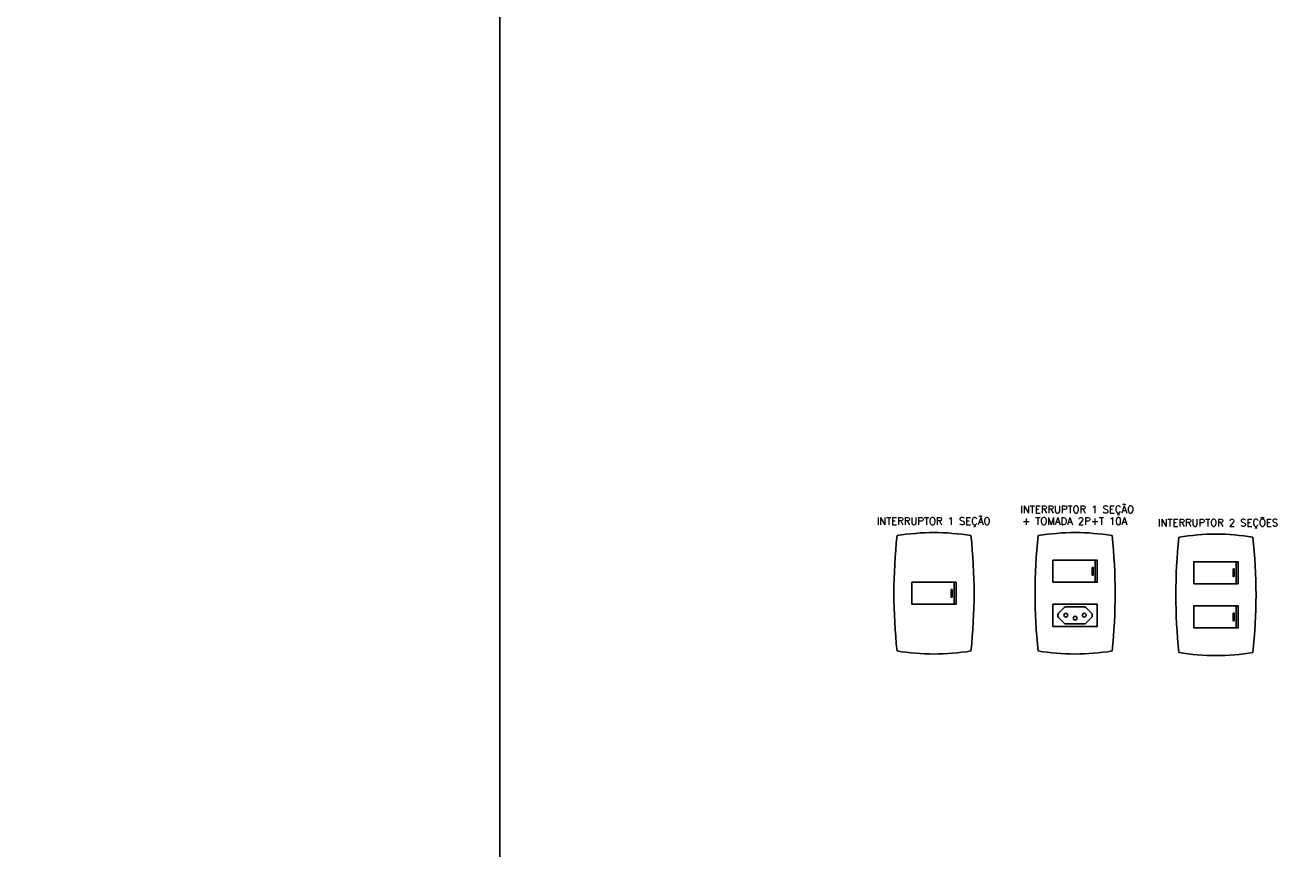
# Model space of a CAD drawing. Extents: x -98 to 248, y -55 to 13.
# Tile 50 of 117: x 104.5 to 117.41, y -12.53 to -4.12. Entities that reach past the tile are written whole.
import ezdxf
from ezdxf.enums import TextEntityAlignment as Align

# ---------------------------------------------------------------- set-up
doc = ezdxf.new("R2010")
doc.units = 0
doc.header["$LTSCALE"] = 0.01
doc.layers.add('AUX', color=2, linetype='Continuous')
doc.layers.add('FAM-DISJUNTORES', color=1, linetype='Continuous')
doc.styles.add('ROMANS', font='romans.shx')

# ---------------------------------------------------------------- blocks, each defined once
blk = doc.blocks.new('INTERRUPTOR 1 SEÇÃO')
at = {"linetype": 'Continuous'}
for points in [[(0.377, 0.476, 0.083714), (-0.377, 0.476)], [(0.196, 0, -0.414214), (0.206, -0.011), (0.206, -0.215, -0.414214), (0.196, -0.225)]]:
    blk.add_lwpolyline(points, format="xyb", dxfattribs=at)
for points in [[(-0.226, -0.225), (-0.226, 0), (0.226, 0), (0.226, -0.225)], [(0.174, -0.074), (0.185, -0.074), (0.185, -0.152), (0.174, -0.152)]]:
    blk.add_lwpolyline(points, close=True, dxfattribs=at)
for centre, radius, start, end in [((5.1, -0.113), 5.509, 173.8605, 186.1395), ((-5.1, -0.113), 5.509, 353.8605, 6.1395), ((0, 1.537), 2.27, 260.4294, 279.5706)]:
    blk.add_arc(centre, radius, start, end, dxfattribs=at)
at = {"linetype": 'Continuous', "style": 'ROMANS'}
blk.add_text('INTERRUPTOR 1 SEÇÃO', height=0.075, dxfattribs=at).set_placement((-0.004, 0.587), align=Align.CENTER)
blk = doc.blocks.new('INTERRUPTOR 1 SEÇÃO +TOMADA')
at = {"linetype": 'Continuous'}
for points in [[(0.377, 0.476, 0.083714), (-0.377, 0.476)], [(0.196, 0.225, -0.414214), (0.206, 0.215), (0.206, 0.011, -0.414214), (0.196, 0)]]:
    blk.add_lwpolyline(points, format="xyb", dxfattribs=at)
for points in [[(-0.226, 0), (-0.226, 0.225), (0.226, 0.225), (0.226, 0)], [(0.174, 0.152), (0.185, 0.152), (0.185, 0.074), (0.174, 0.074)], [(-0.226, -0.451), (-0.226, -0.225), (0.226, -0.225), (0.226, -0.451)]]:
    blk.add_lwpolyline(points, close=True, dxfattribs=at)
blk.add_lwpolyline([(-0.176, -0.343), (-0.176, -0.333, -0.198912), (-0.169, -0.316), (-0.111, -0.258, -0.198912), (-0.094, -0.251), (0.094, -0.251, -0.198912), (0.111, -0.258), (0.169, -0.316, -0.198912), (0.176, -0.333), (0.176, -0.343, -0.198912), (0.169, -0.36), (0.111, -0.418, -0.198912), (0.094, -0.425), (-0.094, -0.425, -0.198912), (-0.111, -0.418), (-0.169, -0.36, -0.198912)], format="xyb", close=True, dxfattribs=at)
for centre in [(-0.094, -0.336), (0, -0.367), (0.094, -0.336)]:
    blk.add_circle(centre, 0.0192, dxfattribs=at)
for centre, radius, start, end in [((5.1, -0.113), 5.509, 173.8605, 186.1395), ((-5.1, -0.113), 5.509, 353.8605, 6.1395), ((0, 1.537), 2.27, 260.4294, 279.5706)]:
    blk.add_arc(centre, radius, start, end, dxfattribs=at)
at = {"linetype": 'Continuous', "style": 'ROMANS'}
for s, p in [(' INTERRUPTOR 1 SEÇÃO', (-0.004, 0.707)), ('+ TOMADA 2P+T 10A', (-0.004, 0.587))]:
    blk.add_text(s, height=0.075, dxfattribs=at).set_placement(p, align=Align.CENTER)
blk = doc.blocks.new('INTERRUPTOR 2 SEÇÕES')
at = {"linetype": 'Continuous'}
for points in [[(0.377, 0.476, 0.083714), (-0.377, 0.476)], [(0.196, 0.225, -0.414214), (0.206, 0.215), (0.206, 0.011, -0.414214), (0.196, 0)], [(0.196, -0.225, -0.414214), (0.206, -0.236), (0.206, -0.44, -0.414214), (0.196, -0.451)]]:
    blk.add_lwpolyline(points, format="xyb", dxfattribs=at)
for points in [[(-0.226, 0), (-0.226, 0.225), (0.226, 0.225), (0.226, 0)], [(0.174, 0.152), (0.185, 0.152), (0.185, 0.074), (0.174, 0.074)], [(-0.226, -0.451), (-0.226, -0.225), (0.226, -0.225), (0.226, -0.451)], [(0.174, -0.299), (0.185, -0.299), (0.185, -0.377), (0.174, -0.377)]]:
    blk.add_lwpolyline(points, close=True, dxfattribs=at)
for centre, radius, start, end in [((5.1, -0.113), 5.509, 173.8605, 186.1395), ((-5.1, -0.113), 5.509, 353.8605, 6.1395), ((0, 1.537), 2.27, 260.4294, 279.5706)]:
    blk.add_arc(centre, radius, start, end, dxfattribs=at)
at = {"linetype": 'Continuous', "style": 'ROMANS'}
blk.add_text(' INTERRUPTOR 2 SEÇÕES', height=0.075, dxfattribs=at).set_placement((-0.004, 0.587), align=Align.CENTER)

msp = doc.modelspace()

# ---------------------------------------------------------------- linework, layer by layer
at = {"layer": 'AUX'}
for points in [[(40.2103, 12.6966), (109.3373, 12.6966), (109.3373, -55.3374), (40.2103, -55.3374)], [(109.3373, 12.6966), (178.4643, 12.6966), (178.4643, -55.3374), (109.3373, -55.3374)]]:
    msp.add_lwpolyline(points, close=True, dxfattribs=at)

# ---------------------------------------------------------------- block references
at = {"layer": 'FAM-DISJUNTORES'}
for name, p in [('INTERRUPTOR 1 SEÇÃO +TOMADA', (115.2104, -9.8075)), ('INTERRUPTOR 1 SEÇÃO', (113.7704, -9.8075)), ('INTERRUPTOR 2 SEÇÕES', (116.6484, -9.8235))]:
    msp.add_blockref(name, p, dxfattribs=at)

doc.saveas('drawing.dxf')
